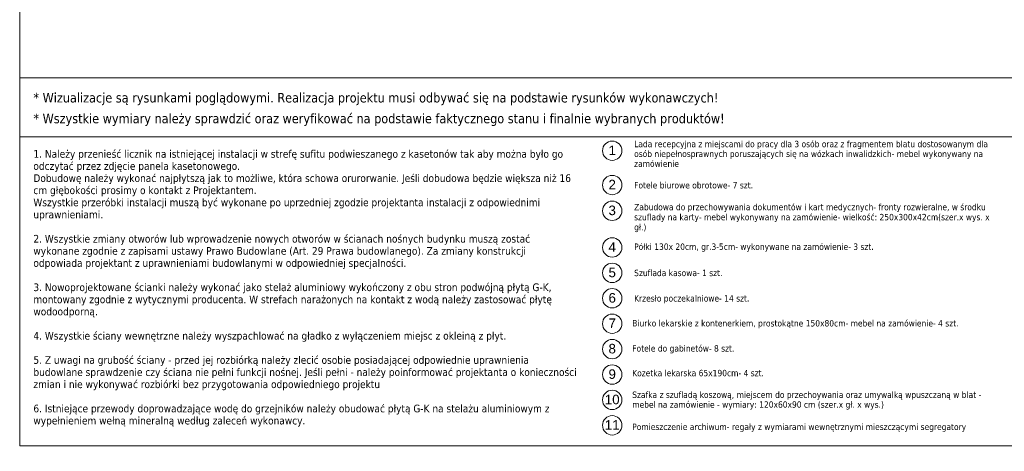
# Model space of a CAD drawing. Extents: x -7955 to 2900, y -3385 to 4160.
# Tile 14 of 30: x 70 to 1615, y 61 to 738. Entities that reach past the tile are written whole.
import ezdxf

# ---------------------------------------------------------------- set-up
doc = ezdxf.new("R2010")
doc.units = 0
doc.header["$MEASUREMENT"] = 0
for name, color, linetype, lineweight in [('!KONCEPCJA_Nr_pióra__5', 7, 'Continuous', 15), ('arkusz_Nr_pióra__5', 7, 'Continuous', 15), ('OW_tabela_stałe_Nr_pióra__5', 7, 'Continuous', 15)]:
    doc.layers.add(name, color=color, linetype=linetype, lineweight=lineweight)
doc.styles.add('GENERATED_STYLE_2', font='txt')
doc.styles.add('GENERATED_STYLE_3', font='arial.ttf')

msp = doc.modelspace()

# ---------------------------------------------------------------- linework, layer by layer
at = {"layer": '!KONCEPCJA_Nr_pióra__5', "color": 7, "linetype": 'Continuous', "lineweight": 15, "ltscale": 0.1}
for centre in [(999.8, 532.4), (999.8, 478.6), (999.8, 438.2), (999.8, 380.8), (999.8, 341), (999.8, 301.2), (999.8, 261.3), (999.8, 221.5), (999.8, 181.7), (999.8, 141.9), (999.8, 102.1)]:
    msp.add_circle(centre, 15.2, dxfattribs=at)
at = {"layer": 'arkusz_Nr_pióra__5', "color": 7, "linetype": 'Continuous', "lineweight": 15, "ltscale": 0.1}
for points in [[(70, 4130), (2900, 4130), (2900, 70), (70, 70)], [(2900, 554.3), (70, 554.3), (70, 646.5), (2900, 646.5)], [(2900, 70), (70, 70), (70, 554.3), (2900, 554.3)]]:
    msp.add_lwpolyline(points, close=True, dxfattribs=at)

# ---------------------------------------------------------------- texts
at = {"layer": '!KONCEPCJA_Nr_pióra__5', "color": 7, "linetype": 'Continuous', "lineweight": 15, "char_height": 14.945, "attachment_point": 2, "style": 'GENERATED_STYLE_3'}
for s, insert in [('\\A1;{\\pqc;\\fArial|b0|i0|c238|p38;1}', (999.8, 540.5)), ('\\A1;{\\pqc;\\fArial|b0|i0|c238|p38;2}', (999.8, 486.8)), ('\\A1;{\\pqc;\\fArial|b0|i0|c238|p38;3}', (999.8, 446.4)), ('\\A1;{\\pqc;\\fArial|b0|i0|c238|p38;4}', (999.8, 389)), ('\\A1;{\\pqc;\\fArial|b0|i0|c238|p38;5}', (999.8, 349.1)), ('\\A1;{\\pqc;\\fArial|b0|i0|c238|p38;6}', (999.8, 309.3)), ('\\A1;{\\pqc;\\fArial|b0|i0|c238|p38;7}', (999.8, 269.5)), ('\\A1;{\\pqc;\\fArial|b0|i0|c238|p38;8}', (999.8, 229.7)), ('\\A1;{\\pqc;\\fArial|b0|i0|c238|p38;9}', (999.8, 189.8)), ('\\A1;{\\pqc;\\fArial|b0|i0|c238|p38;10}', (999.8, 150)), ('\\A1;{\\pqc;\\fArial|b0|i0|c238|p38;11}', (999.8, 110.2))]:
    msp.add_mtext(s, dxfattribs=dict(at, insert=insert))
at = {"layer": 'OW_tabela_stałe_Nr_pióra__5', "color": 7, "linetype": 'Continuous', "lineweight": 15, "attachment_point": 1, "style": 'GENERATED_STYLE_2'}
for s, insert, char_height in [('\\A1;{\\pql;\\fTahoma|b0|i0|c238|p34;* Wizualizacje są rysunkami poglądowymi. Realizacja projektu musi odbywać się na podstawie rysunków wykonawczych!}', (91.5, 623), 15), ('\\A1;{\\pql;\\fTahoma|b0|i0|c238|p34;* Wszystkie wymiary należy sprawdzić oraz weryfikować na podstawie faktycznego stanu i finalnie wybranych produktów!}', (91.5, 590.4), 15), ('\\A1;{\\pql;\\fTahoma|b0|i0|c238|p34;Fotele biurowe obrotowe- \\fTahoma|b0|i0|c238|p34;7\\fTahoma|b0|i0|c238|p34; szt.}', (1034.2, 483.3), 10), ('\\A1;{\\pql;\\fTahoma|b0|i0|c238|p34;Półki 130x 20cm, gr.3-5cm- wykonywane na zamówienie\\fTahoma|b0|i0|c238|p34;- 3 szt.}', (1034.2, 387), 10), ('\\A1;{\\pql;\\fTahoma|b0|i0|c238|p34;Szuflada kasowa\\fTahoma|b0|i0|c238|p34;- 1 szt.}', (1034.2, 345.9), 10), ('\\A1;{\\pql;\\fTahoma|b0|i0|c238|p34;Krzesło poczekalniowe\\fTahoma|b0|i0|c238|p34;- 14 szt.}', (1034.2, 306), 10), ('\\A1;{\\pql;\\fTahoma|b0|i0|c238|p34;Biurko lekarskie z kontenerkiem, prostokątne \\fTahoma|b0|i0|c238|p34;150\\fTahoma|b0|i0|c238|p34;x\\fTahoma|b0|i0|c238|p34;80\\fTahoma|b0|i0|c238|p34;cm- mebel na zamówienie- 4 szt.}', (1031.2, 267), 10), ('\\A1;{\\pql;\\fTahoma|b0|i0|c238|p34;Fotele do gabinetów\\fTahoma|b0|i0|c238|p34;- 8 szt.}', (1031.2, 227.6), 10), ('\\A1;{\\pql;\\fTahoma|b0|i0|c238|p34;Kozetka lekarska 65x190cm\\fTahoma|b0|i0|c238|p34;- 4 szt.}', (1031.2, 189), 10), ('\\A1;{\\pql;\\fTahoma|b0|i0|c238|p34;Pomieszczenie archiwum- regały z wymiarami wewnętrznymi mieszczącymi segregatory }', (1031.2, 104.7), 10)]:
    msp.add_mtext(s, dxfattribs=dict(at, insert=insert, char_height=char_height))
for s, insert, char_height, width, line_spacing_factor in [('\\A1;{\\pql;\\fTahoma|b0|i0|c238|p34;Lada recepcyjna z miejscami do pracy dla 3 osób oraz z fragmentem blatu dostosowanym dla osób niepełnosprawnych poruszających się na wózkach inwalidzkich- mebel wykonywany na zamówienie}', (1034.2, 547.9), 10, 555.765, 0.923753), ('\\A1;{\\pql;\\fTahoma|b0|i0|c238|p34;1. Należy przenieść licznik na istniejącej instalacji w strefę sufitu podwieszanego z kasetonów tak aby można było go odczytać przez zdjęcie panela kasetonowego. \\P\\pql;\\fTahoma|b0|i0|c238|p34;Dobudowę należy wykonać najpłytszą jak to możliwe, która schowa orurorwanie. Jeśli dobudowa będzie większa niż 16 cm głębokości prosimy o kontakt z Projektantem.\\P\\pql;\\fTahoma|b0|i0|c238|p34;Wszystkie przeróbki instalacji muszą być wykonane po uprzedniej zgodzie projektanta instalacji z odpowiednimi uprawnieniami. \\P\\pql;\\fTimes New Roman|b0|i0|c238|p22;\\P\\pql;\\fTahoma|b0|i0|c238|p34;2. Wszystkie zmiany otworów lub wprowadzenie nowych otworów w ścianach nośnych budynku muszą zostać wykonane zgodnie z zapisami ustawy Prawo Budowlane (Art. 29 Prawa budowlanego). Za zmiany konstrukcji odpowiada projektant z uprawnieniami budowlanymi w odpowiedniej specjalności.\\P\\pql;\\fTahoma|b0|i0|c238|p34;\\P\\pql;\\fTahoma|b0|i0|c238|p34;3. Nowoprojektowane ścianki należy wykonać jako stelaż aluminiowy wykończony z obu stron podwójną płytą G-K, montowany zgodnie z wytycznymi producenta. W strefach narażonych na kontakt z wodą należy zastosować płytę wodoodporną. \\P\\pql;\\fTimes New Roman|b0|i0|c238|p22;\\P\\pql;\\fTahoma|b0|i0|c238|p34;4. Wszystkie ściany wewnętrzne należy wyszpachlować na gładko z wyłączeniem miejsc z okleiną z płyt.\\P\\pql;\\fTahoma|b0|i0|c238|p34;\\P\\pql;\\fTahoma|b0|i0|c238|p34;5. Z uwagi na grubość ściany - przed jej rozbiórką należy zlecić osobie posiadającej odpowiednie uprawnienia budowlane sprawdzenie czy ściana nie pełni funkcji nośnej. Jeśli pełni - należy poinformować projektanta o konieczności zmian i nie wykonywać rozbiórki bez przygotowania odpowiedniego projektu\\P\\pql;\\fTahoma|b0|i0|c238|p34;\\P\\pql;\\fTahoma|b0|i0|c238|p34;6. Istniejące przewody doprowadzające wodę do grzejników należy obudować płytą G-K na stelażu aluminiowym z wypełnieniem wełną mineralną według zaleceń wykonawcy.}', (91.5, 533.4), 12, 850.621, 0.949729), ('\\A1;{\\pql;\\fTahoma|b0|i0|c238|p34;Zabudowa do przechowywania dokumentów i kart medycznych- fronty rozwieralne, w środku szuflady na karty- mebel wykonywany na zamówienie- wielkość: 250x300x42cm(szer.x wys. x gł.)}', (1034.2, 449.1), 10, 560.588, 0.944967), ('\\A1;{\\pql;\\fTahoma|b0|i0|c238|p34;Szafka z szufladą koszową, miejscem do przechoywania oraz umywalką wpuszczaną w blat - mebel na zamówienie - wymiary: 120x60x90 cm (szer.x gł. x wys.)}', (1031.2, 155), 10, 566.556, 0.923033)]:
    msp.add_mtext(s, dxfattribs=dict(at, insert=insert, char_height=char_height, width=width, line_spacing_factor=line_spacing_factor))

doc.saveas('drawing.dxf')
